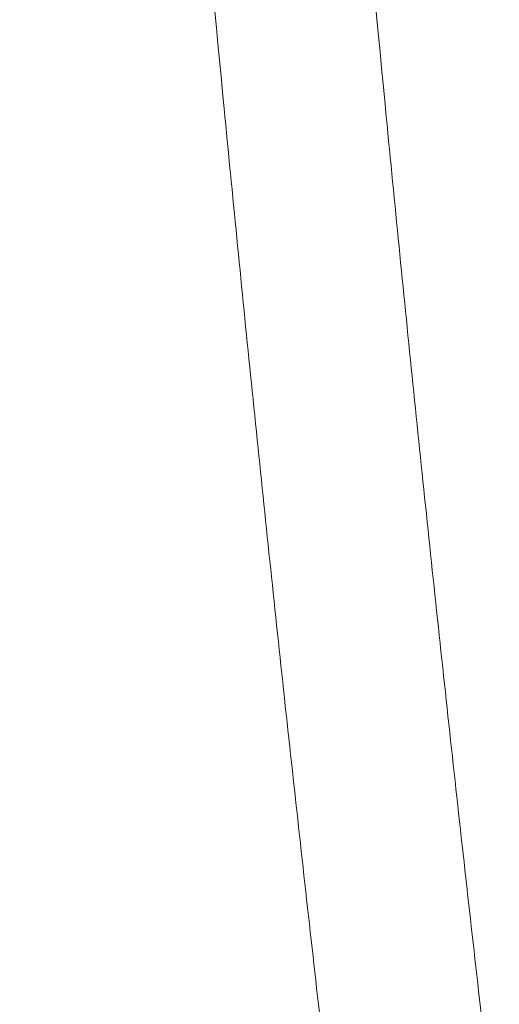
# Model space of a CAD drawing. Header units: millimetres. Extents: x -620 to 6530, y -1325 to 1325.
# Tile 86 of 180: x 83 to 154, y -840 to -695. Entities that reach past the tile are written whole.
import ezdxf

# ---------------------------------------------------------------- set-up
doc = ezdxf.new("R2010")
doc.units = ezdxf.units.MM
doc.layers.add('Plan', color=7, linetype='Continuous', true_color=0xffffff)

msp = doc.modelspace()

# ---------------------------------------------------------------- linework, layer by layer
at = {"layer": 'Plan', "color": 155, "linetype": 'Continuous', "lineweight": 18}
msp.add_open_spline([(173, -859.74), (172.63, -856.6), (147.8, -644.51), (132.08, -431.42), (125.42, -220.59)], degree=3, knots=[0, 0, 0, 0, 0.014815, 1, 1, 1, 1], dxfattribs=at)
at = {"layer": 'Plan', "color": 155, "linetype": 'Continuous', "lineweight": 13}
for points, knots in [([(106.96, -247.91), (107.86, -273.47), (108.88, -299.03), (110.33, -330.96), (110.63, -337.35), (111.24, -350.12), (112.18, -369.28), (113.2, -388.43), (115.32, -426.74), (116.87, -452.26), (119.39, -490.54), (120.26, -503.3), (121.62, -522.43), (122.08, -528.81), (123.01, -541.56), (123.49, -547.94), (127.85, -605.32), (132.25, -656.27), (137.78, -713.55), (138.41, -719.91), (139.67, -732.64), (140.31, -739), (142.25, -758.08), (144.91, -783.52), (148.39, -815.3), (150.55, -834.36), (151.64, -843.89), (152.01, -847.06), (152.75, -853.41), (153.12, -856.59), (153.49, -859.76)], [0, 0, 0, 0, 0.125, 0.125, 0.15625, 0.15625, 0.1875, 0.25, 0.25, 0.375, 0.375, 0.4375, 0.4375, 0.46875, 0.46875, 0.5, 0.5, 0.75, 0.75, 0.78125, 0.78125, 0.8125, 0.8125, 0.875, 0.9375, 0.96875, 0.96875, 0.984375, 0.984375, 1, 1, 1, 1]), ([(129.75, -860.45), (128.26, -847.79), (126.81, -835.13), (123.98, -809.8), (121.21, -784.45), (118.57, -759.1), (116.63, -740.08), (116, -733.74), (114.74, -721.05), (114.12, -714.71), (108.61, -657.62), (104.23, -606.82), (99.88, -549.63), (99.41, -543.27), (98.48, -530.56), (98.02, -524.21), (96.67, -505.13), (94.06, -466.98), (91.74, -428.82), (89.62, -390.64), (88.6, -371.55), (87.66, -352.45), (87.05, -339.72), (86.75, -333.35), (85.31, -301.52), (84.28, -276.05), (83.38, -250.57)], [0, 0, 0, 0, 0.0625, 0.0625, 0.125, 0.1875, 0.1875, 0.21875, 0.21875, 0.25, 0.25, 0.5, 0.5, 0.53125, 0.53125, 0.5625, 0.5625, 0.625, 0.75, 0.75, 0.8125, 0.84375, 0.84375, 0.875, 0.875, 1, 1, 1, 1])]:
    msp.add_open_spline(points, degree=3, knots=knots, dxfattribs=at)

doc.saveas('drawing.dxf')
